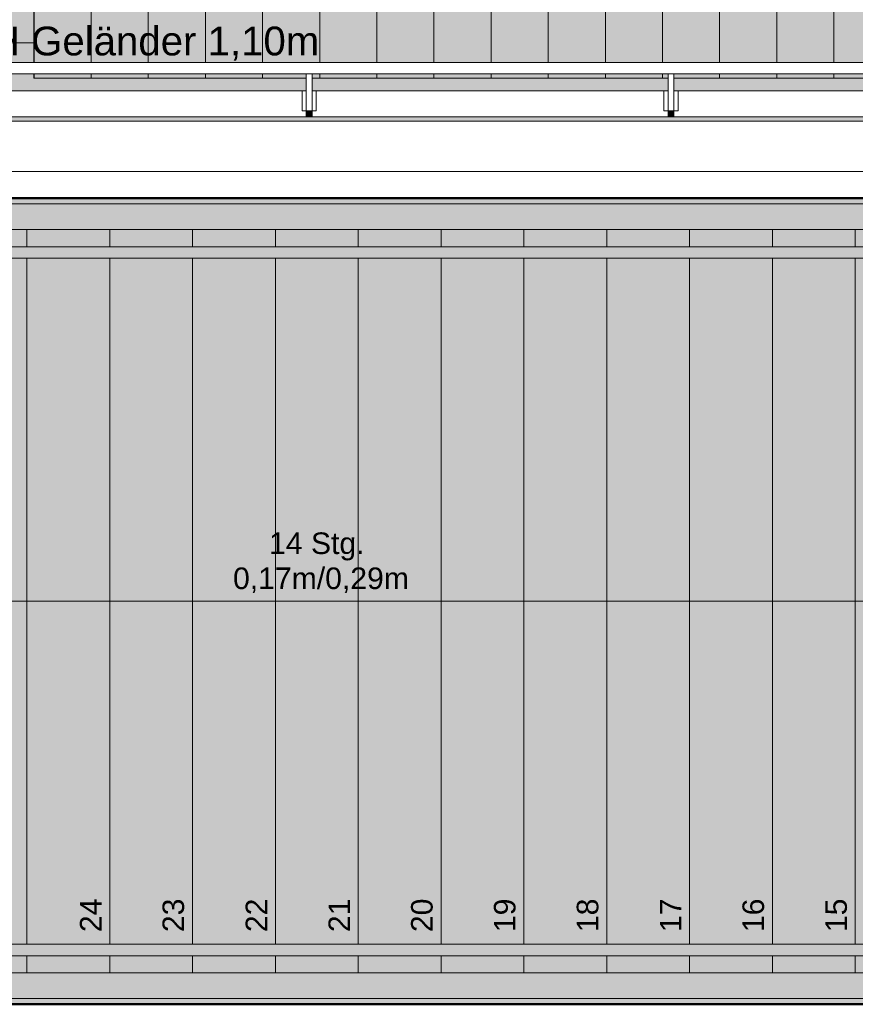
# Model space of a CAD drawing. Header units: metres. Extents: x -180 to 4, y -49 to 6.
# Tile 20 of 256: x -172 to -169.08, y -42.96 to -39.51. Entities that reach past the tile are written whole.
import ezdxf

# ---------------------------------------------------------------- set-up
doc = ezdxf.new("R2010")
doc.units = ezdxf.units.M
doc.header["$LTSCALE"] = 0.05
for name, color, linetype, lineweight, true_color in [('30 -33 Aussenwände- 7 Fassade_ Elemente', 7, 'Continuous', 9, 0x00aacc), ('30 -34 Innenwände- 6 Elemente', 7, 'Continuous', 9, 0xff6633), ('30 -35 Decken- 2.2 Treppen Außen', 7, 'Continuous', 9, 0x009999), ('30 -36 Dächer- 3 Dachbeläge', 7, 'Continuous', 15, 0x9999ff), ('30 -36 Dächer- 4 Dachbekleidungen', 7, 'Continuous', 9, 0xccccff), ('70 -72 Beschriftung- 1 Beschriftung allgemein', 7, 'Continuous', 9, 0xff6633), ('70 -75 Raumstempel- 1 Raumstempel', 1, 'Continuous', 50, 0xff0000)]:
    doc.layers.add(name, color=color, linetype=linetype, lineweight=lineweight, true_color=true_color)
doc.layers.add('60- 61 allgemeine Ausstattung- 4 Terrassen', color=7, linetype='Continuous', lineweight=9)
doc.layers.add('Keine', color=7, linetype='Continuous', lineweight=9)
doc.styles.add('Arial', font='arial.ttf')

# ---------------------------------------------------------------- blocks, each defined once
blk = doc.blocks.new('Gruppe-11565')
at = {"color": 255}
blk.add_wipeout([(-160.641, -39.762), (-173.136, -39.762), (-173.136, -40.247), (-172.846, -40.247), (-172.846, -40.157), (-173.046, -40.157), (-173.046, -39.852), (-160.641, -39.852)], dxfattribs=at).dxf.layer = '30 -34 Innenwände- 6 Elemente'
at = {"layer": '30 -34 Innenwände- 6 Elemente', "flags": 128}
blk.add_lwpolyline([(-160.641, -39.762), (-173.136, -39.762), (-173.136, -40.247), (-172.846, -40.247), (-172.846, -40.157), (-173.046, -40.157), (-173.046, -39.852), (-160.641, -39.852)], close=True, dxfattribs=at)
blk = doc.blocks.new('Gruppe-11566')
at = {"color": 255}
blk.add_wipeout([(-160.641, -39.662), (-173.236, -39.662), (-173.236, -40.347), (-172.846, -40.347), (-172.846, -40.307), (-173.196, -40.307), (-173.196, -39.702), (-160.641, -39.702)], dxfattribs=at).dxf.layer = '30 -34 Innenwände- 6 Elemente'
at = {"layer": '30 -34 Innenwände- 6 Elemente', "flags": 128}
blk.add_lwpolyline([(-160.641, -39.662), (-173.236, -39.662), (-173.236, -40.347), (-172.846, -40.347), (-172.846, -40.307), (-173.196, -40.307), (-173.196, -39.702), (-160.641, -39.702)], close=True, dxfattribs=at)
blk = doc.blocks.new('Gruppe-11567')
at = {"layer": '30 -34 Innenwände- 6 Elemente', "color": 7, "transparency": 33554687}
blk.add_blockref('Gruppe-11565', (0, 0), dxfattribs=at)
blk.add_blockref('Gruppe-11566', (0, 0), dxfattribs=at)
blk = doc.blocks.new('Gruppe-11568')
at = {"layer": '30 -34 Innenwände- 6 Elemente', "color": 7, "transparency": 33554687}
blk.add_blockref('Gruppe-11567', (0, 0), dxfattribs=at)
at = {"layer": '30 -34 Innenwände- 6 Elemente', "color": 0, "flags": 1}
for tag in ['IFC_UUID', 'instanceID']:
    blk.add_attdef(tag, (-173.236, -40.347), '', height=0.00018, dxfattribs=at)
blk = doc.blocks.new('Gruppe-12738')
at = {"color": 255, "lineweight": 5}
blk.add_wipeout([(-169.076, -40.247), (-169.366, -40.247), (-169.366, -42.847), (-169.076, -42.847)], dxfattribs=at).dxf.layer = '30 -35 Decken- 2.2 Treppen Außen'
blk.add_wipeout([(-169.366, -40.247), (-169.656, -40.247), (-169.656, -42.847), (-169.366, -42.847)], dxfattribs=at).dxf.layer = '30 -35 Decken- 2.2 Treppen Außen'
blk.add_wipeout([(-169.656, -40.247), (-169.946, -40.247), (-169.946, -42.847), (-169.656, -42.847)], dxfattribs=at).dxf.layer = '30 -35 Decken- 2.2 Treppen Außen'
blk.add_wipeout([(-169.946, -40.247), (-170.236, -40.247), (-170.236, -42.847), (-169.946, -42.847)], dxfattribs=at).dxf.layer = '30 -35 Decken- 2.2 Treppen Außen'
blk.add_wipeout([(-170.236, -40.247), (-170.526, -40.247), (-170.526, -42.847), (-170.236, -42.847)], dxfattribs=at).dxf.layer = '30 -35 Decken- 2.2 Treppen Außen'
blk.add_wipeout([(-170.526, -40.247), (-170.816, -40.247), (-170.816, -42.847), (-170.526, -42.847)], dxfattribs=at).dxf.layer = '30 -35 Decken- 2.2 Treppen Außen'
blk.add_wipeout([(-170.816, -40.247), (-171.106, -40.247), (-171.106, -42.847), (-170.816, -42.847)], dxfattribs=at).dxf.layer = '30 -35 Decken- 2.2 Treppen Außen'
blk.add_wipeout([(-171.106, -40.247), (-171.396, -40.247), (-171.396, -42.847), (-171.106, -42.847)], dxfattribs=at).dxf.layer = '30 -35 Decken- 2.2 Treppen Außen'
blk.add_wipeout([(-171.396, -40.247), (-171.686, -40.247), (-171.686, -42.847), (-171.396, -42.847)], dxfattribs=at).dxf.layer = '30 -35 Decken- 2.2 Treppen Außen'
blk.add_wipeout([(-171.686, -40.247), (-171.976, -40.247), (-171.976, -42.847), (-171.686, -42.847)], dxfattribs=at).dxf.layer = '30 -35 Decken- 2.2 Treppen Außen'
blk.add_wipeout([(-171.976, -40.247), (-172.266, -40.247), (-172.266, -42.847), (-171.976, -42.847)], dxfattribs=at).dxf.layer = '30 -35 Decken- 2.2 Treppen Außen'
blk.add_wipeout([(-172.266, -40.247), (-172.556, -40.247), (-172.556, -42.847), (-172.266, -42.847)], dxfattribs=at).dxf.layer = '30 -35 Decken- 2.2 Treppen Außen'
blk.add_wipeout([(-172.556, -40.247), (-172.846, -40.247), (-172.846, -42.847), (-172.556, -42.847)], dxfattribs=at).dxf.layer = '30 -35 Decken- 2.2 Treppen Außen'
blk = doc.blocks.new('Gruppe-12741')
at = {"layer": '30 -35 Decken- 2.2 Treppen Außen'}
for p, q in [((-172.846, -40.137), (-172.846, -42.957)), ((-172.556, -40.247), (-172.556, -42.847)), ((-172.266, -40.247), (-172.266, -42.847)), ((-171.976, -40.247), (-171.976, -42.847)), ((-171.686, -40.247), (-171.686, -42.847)), ((-171.396, -40.247), (-171.396, -42.847)), ((-171.106, -40.247), (-171.106, -42.847)), ((-170.816, -40.247), (-170.816, -42.847)), ((-170.526, -40.247), (-170.526, -42.847)), ((-170.236, -40.247), (-170.236, -42.847)), ((-169.946, -40.247), (-169.946, -42.847)), ((-169.656, -40.247), (-169.656, -42.847)), ((-169.366, -40.247), (-169.366, -42.847)), ((-169.076, -40.247), (-169.076, -42.847))]:
    blk.add_line(p, q, dxfattribs=at)
at = {"layer": '30 -35 Decken- 2.2 Treppen Außen', "flags": 128}
for points in [[(-172.556, -40.247), (-172.846, -40.247)], [(-172.266, -40.247), (-172.556, -40.247)], [(-171.976, -40.247), (-172.266, -40.247)], [(-171.686, -40.247), (-171.976, -40.247)], [(-171.396, -40.247), (-171.686, -40.247)], [(-171.106, -40.247), (-171.396, -40.247)], [(-170.816, -40.247), (-171.106, -40.247)], [(-170.526, -40.247), (-170.816, -40.247)], [(-170.236, -40.247), (-170.526, -40.247)], [(-169.946, -40.247), (-170.236, -40.247)], [(-169.656, -40.247), (-169.946, -40.247)], [(-169.366, -40.247), (-169.656, -40.247)], [(-169.076, -40.247), (-169.366, -40.247)], [(-172.556, -42.847), (-172.846, -42.847)], [(-172.266, -42.847), (-172.556, -42.847)], [(-171.976, -42.847), (-172.266, -42.847)], [(-171.686, -42.847), (-171.976, -42.847)], [(-171.396, -42.847), (-171.686, -42.847)], [(-171.106, -42.847), (-171.396, -42.847)], [(-170.816, -42.847), (-171.106, -42.847)], [(-170.526, -42.847), (-170.816, -42.847)], [(-170.236, -42.847), (-170.526, -42.847)], [(-169.946, -42.847), (-170.236, -42.847)], [(-169.656, -42.847), (-169.946, -42.847)], [(-169.366, -42.847), (-169.656, -42.847)], [(-169.076, -42.847), (-169.366, -42.847)]]:
    blk.add_lwpolyline(points, dxfattribs=at)
blk = doc.blocks.new('Gruppe-12742')
at = {"layer": '30 -35 Decken- 2.2 Treppen Außen', "flags": 128}
blk.add_lwpolyline([(-163.806, -41.547), (-172.846, -41.547)], dxfattribs=at)
blk = doc.blocks.new('Gruppe-12743')
at = {"color": 255}
for points in [[(-172.846, -40.247), (-163.806, -40.247), (-163.806, -40.137), (-172.846, -40.137)], [(-172.846, -42.957), (-163.806, -42.957), (-163.806, -42.847), (-172.846, -42.847)]]:
    blk.add_wipeout(points, dxfattribs=at).dxf.layer = '30 -35 Decken- 2.2 Treppen Außen'
at = {"layer": '30 -35 Decken- 2.2 Treppen Außen', "flags": 128}
for points in [[(-172.846, -40.247), (-163.806, -40.247), (-163.806, -40.137), (-172.846, -40.137)], [(-172.846, -42.957), (-163.806, -42.957), (-163.806, -42.847), (-172.846, -42.847)]]:
    blk.add_lwpolyline(points, close=True, dxfattribs=at)
blk = doc.blocks.new('Gruppe-12744')
at = {"color": 255}
blk.add_wipeout([(-163.806, -42.747), (-172.846, -42.747), (-172.846, -42.787), (-163.806, -42.787)], dxfattribs=at).dxf.layer = '30 -35 Decken- 2.2 Treppen Außen'
at = {"layer": '30 -35 Decken- 2.2 Treppen Außen', "flags": 128}
blk.add_lwpolyline([(-163.806, -42.747), (-172.846, -42.747), (-172.846, -42.787), (-163.806, -42.787)], close=True, dxfattribs=at)
blk = doc.blocks.new('Gruppe-12745')
at = {"color": 255}
blk.add_wipeout([(-163.806, -42.847), (-172.846, -42.847), (-172.846, -42.937), (-163.806, -42.937)], dxfattribs=at).dxf.layer = '30 -35 Decken- 2.2 Treppen Außen'
at = {"layer": '30 -35 Decken- 2.2 Treppen Außen', "flags": 128}
blk.add_lwpolyline([(-163.806, -42.847), (-172.846, -42.847), (-172.846, -42.937), (-163.806, -42.937)], close=True, dxfattribs=at)
blk = doc.blocks.new('Gruppe-12746')
at = {"color": 255}
blk.add_wipeout([(-163.806, -40.347), (-172.846, -40.347), (-172.846, -40.307), (-163.806, -40.307)], dxfattribs=at).dxf.layer = '30 -35 Decken- 2.2 Treppen Außen'
at = {"layer": '30 -35 Decken- 2.2 Treppen Außen', "flags": 128}
blk.add_lwpolyline([(-163.806, -40.347), (-172.846, -40.347), (-172.846, -40.307), (-163.806, -40.307)], close=True, dxfattribs=at)
blk = doc.blocks.new('Gruppe-12747')
at = {"color": 255}
blk.add_wipeout([(-163.806, -40.247), (-172.846, -40.247), (-172.846, -40.157), (-163.806, -40.157)], dxfattribs=at).dxf.layer = '30 -35 Decken- 2.2 Treppen Außen'
at = {"layer": '30 -35 Decken- 2.2 Treppen Außen', "flags": 128}
blk.add_lwpolyline([(-163.806, -40.247), (-172.846, -40.247), (-172.846, -40.157), (-163.806, -40.157)], close=True, dxfattribs=at)
blk = doc.blocks.new('Gruppe-12749')
at = {"layer": '30 -35 Decken- 2.2 Treppen Außen', "insert": (-170.961, -41.5185), "char_height": 0.075516, "attachment_point": 8, "rotation": 0.001, "line_spacing_factor": 0.973705, "style": 'Arial'}
blk.add_mtext('14 Stg.\\P 0,17m/0,29m', dxfattribs=at)
blk = doc.blocks.new('Gruppe-12750')
at = {"layer": '30 -35 Decken- 2.2 Treppen Außen', "char_height": 0.07552, "attachment_point": 9, "rotation": 90.001, "line_spacing_factor": 0.973705, "style": 'Arial'}
for s, insert in [('24', (-171.7145, -42.5872)), ('23', (-171.4245, -42.5872)), ('22', (-171.1345, -42.5872)), ('21', (-170.8445, -42.5872)), ('20', (-170.5545, -42.5872)), ('19', (-170.2645, -42.5872)), ('18', (-169.9745, -42.5872)), ('17', (-169.6845, -42.5872)), ('16', (-169.3945, -42.5872)), ('15', (-169.1045, -42.5872))]:
    blk.add_mtext(s, dxfattribs=dict(at, insert=insert))
blk = doc.blocks.new('Gruppe-12751')
at = {"layer": '30 -35 Decken- 2.2 Treppen Außen'}
blk.add_blockref('Gruppe-12738', (0, 0), dxfattribs=at)
for name in ['Gruppe-12741', 'Gruppe-12742']:
    blk.add_blockref(name, (0, 0), dxfattribs=at)
blk.add_blockref('Gruppe-12743', (0, 0), dxfattribs=at)
for name in ['Gruppe-12747', 'Gruppe-12746', 'Gruppe-12749', 'Gruppe-12750', 'Gruppe-12744', 'Gruppe-12745']:
    blk.add_blockref(name, (0, 0), dxfattribs=at)
blk = doc.blocks.new('Gruppe-12752')
at = {"layer": '30 -35 Decken- 2.2 Treppen Außen', "color": 7, "transparency": 33554687}
blk.add_blockref('Gruppe-12751', (0, 0), dxfattribs=at)
blk = doc.blocks.new('Gruppe-12753')
at = {"layer": '30 -35 Decken- 2.2 Treppen Außen', "color": 7, "transparency": 33554687}
blk.add_blockref('Gruppe-12752', (0, 0), dxfattribs=at)
at = {"layer": '30 -35 Decken- 2.2 Treppen Außen', "color": 0, "flags": 1}
for tag in ['IFC_UUID', 'instanceID']:
    blk.add_attdef(tag, (-172.9927, -42.957), '', height=0.00018, dxfattribs=at)
blk = doc.blocks.new('_01-OG1_Tragwerk (2D)')
at = {"layer": '30 -34 Innenwände- 6 Elemente'}
blk.add_blockref('Gruppe-11568', (0, 0), dxfattribs=at)
at = {"layer": '30 -35 Decken- 2.2 Treppen Außen', "transparency": 33554687}
blk.add_blockref('Gruppe-12753', (0, 0), dxfattribs=at)
blk = doc.blocks.new('Gruppe-14994')
at = {"layer": '70 -72 Beschriftung- 1 Beschriftung allgemein', "insert": (-172.2969, -39.5368), "char_height": 0.100689, "attachment_point": 1, "line_spacing_factor": 0.970891, "style": 'Arial'}
blk.add_mtext('BRH Geländer 1,10m', dxfattribs=at)
blk = doc.blocks.new('Gruppe-15062')
at = {"color": 255}
blk.add_wipeout([(-170.9777, -39.762), (-170.9777, -39.832), (-170.9977, -39.832), (-170.9977, -39.762)], dxfattribs=at).dxf.layer = '30 -36 Dächer- 4 Dachbekleidungen'
at = {"layer": '30 -36 Dächer- 3 Dachbeläge', "linetype": 'Continuous', "lineweight": 0, "transparency": 33554687}
blk.add_hatch(color=254, dxfattribs=at).paths.add_polyline_path([(-170.9777, -39.852), (-170.9777, -39.832), (-170.9977, -39.832), (-170.9977, -39.852)])
at = {"layer": '30 -36 Dächer- 3 Dachbeläge', "color": 254, "linetype": 'Continuous', "lineweight": 9, "true_color": 0xccccff, "transparency": 33554687, "flags": 128}
blk.add_lwpolyline([(-170.9777, -39.852), (-170.9777, -39.832), (-170.9977, -39.832), (-170.9977, -39.852)], dxfattribs=at)
at = {"layer": '30 -36 Dächer- 4 Dachbekleidungen', "flags": 128}
for points in [[(-171.0127, -39.762), (-171.0127, -39.832), (-170.9977, -39.832)], [(-170.9777, -39.762), (-170.9777, -39.832), (-170.9977, -39.832), (-170.9977, -39.762)], [(-170.9627, -39.762), (-170.9627, -39.832), (-170.9777, -39.832)]]:
    blk.add_lwpolyline(points, dxfattribs=at)
at = {"color": 255}
blk.add_wipeout([(-170.9777, -39.762), (-170.9777, -39.702), (-170.9977, -39.702), (-170.9977, -39.762)], dxfattribs=at).dxf.layer = '30 -36 Dächer- 4 Dachbekleidungen'
at = {"layer": '30 -36 Dächer- 4 Dachbekleidungen', "flags": 128}
blk.add_lwpolyline([(-170.9777, -39.762), (-170.9777, -39.702), (-170.9977, -39.702), (-170.9977, -39.762)], dxfattribs=at)
blk = doc.blocks.new('Gruppe-15063')
at = {"color": 255}
blk.add_wipeout([(-169.711, -39.762), (-169.711, -39.832), (-169.731, -39.832), (-169.731, -39.762)], dxfattribs=at).dxf.layer = '30 -36 Dächer- 4 Dachbekleidungen'
at = {"layer": '30 -36 Dächer- 3 Dachbeläge', "linetype": 'Continuous', "lineweight": 0, "transparency": 33554687}
blk.add_hatch(color=254, dxfattribs=at).paths.add_polyline_path([(-169.711, -39.852), (-169.711, -39.832), (-169.731, -39.832), (-169.731, -39.852)])
at = {"layer": '30 -36 Dächer- 3 Dachbeläge', "color": 254, "linetype": 'Continuous', "lineweight": 9, "true_color": 0xccccff, "transparency": 33554687, "flags": 128}
blk.add_lwpolyline([(-169.711, -39.852), (-169.711, -39.832), (-169.731, -39.832), (-169.731, -39.852)], dxfattribs=at)
at = {"layer": '30 -36 Dächer- 4 Dachbekleidungen', "flags": 128}
for points in [[(-169.746, -39.762), (-169.746, -39.832), (-169.731, -39.832)], [(-169.711, -39.762), (-169.711, -39.832), (-169.731, -39.832), (-169.731, -39.762)], [(-169.696, -39.762), (-169.696, -39.832), (-169.711, -39.832)]]:
    blk.add_lwpolyline(points, dxfattribs=at)
at = {"color": 255}
blk.add_wipeout([(-169.711, -39.762), (-169.711, -39.702), (-169.731, -39.702), (-169.731, -39.762)], dxfattribs=at).dxf.layer = '30 -36 Dächer- 4 Dachbekleidungen'
at = {"layer": '30 -36 Dächer- 4 Dachbekleidungen', "flags": 128}
blk.add_lwpolyline([(-169.711, -39.762), (-169.711, -39.702), (-169.731, -39.702), (-169.731, -39.762)], dxfattribs=at)
blk = doc.blocks.new('Gruppe-15083')
at = {"layer": '60- 61 allgemeine Ausstattung- 4 Terrassen', "linetype": 'Continuous', "lineweight": 9, "transparency": 33554534}
h = blk.add_hatch(dxfattribs=at)
h.set_pattern_fill('Platte 60_60 SRF-1', style=0, pattern_type=2)
h.set_pattern_definition([(90, (-171.951, -31.79404), (-0.6, 7e-17), []), (0, (-171.951, -31.79404), (0, 0.6), [])])
h.paths.add_polyline_path([(-163.6783, -31.794), (-175.661, -31.794), (-175.661, -39.717), (-171.951, -39.717), (-171.951, -33.594), (-163.6783, -33.594)])
at = {"layer": '60- 61 allgemeine Ausstattung- 4 Terrassen', "linetype": 'Continuous', "lineweight": 9, "transparency": 33554495}
h = blk.add_hatch(dxfattribs=at)
h.set_pattern_fill('Dämmstoff v 2mm SRF-1', style=0, pattern_type=2)
h.set_pattern_definition([(90, (-171.951, -33.59404), (0.2, 0), [])])
h.paths.add_polyline_path([(-171.951, -39.407), (-171.951, -39.717), (-160.818, -39.717), (-160.818, -39.407), (-163.6783, -39.407), (-163.6783, -39.407)])
at = {"layer": '60- 61 allgemeine Ausstattung- 4 Terrassen', "color": 252, "linetype": 'Continuous', "lineweight": 9, "true_color": 0x888888, "transparency": 33554687, "flags": 128}
blk.add_lwpolyline([(-171.951, -39.407), (-171.951, -39.717), (-160.818, -39.717), (-160.818, -39.407), (-163.6783, -39.407), (-163.6783, -39.407)], close=True, dxfattribs=at)
at = {"color": 255, "linetype": 'Continuous', "lineweight": 9, "transparency": 33554687}
blk.add_wipeout([(-173.026, -39.867), (-167.891, -39.867), (-167.891, -40.044), (-173.026, -40.044)], dxfattribs=at).dxf.layer = '30 -33 Aussenwände- 7 Fassade_ Elemente'
at = {"layer": '30 -36 Dächer- 3 Dachbeläge', "linetype": 'Continuous', "lineweight": 0}
blk.add_hatch(color=254, dxfattribs=at).paths.add_polyline_path([(-173.196, -39.702), (-160.641, -39.702), (-160.641, -39.867), (-173.196, -39.867)])
at = {"layer": '30 -33 Aussenwände- 7 Fassade_ Elemente', "color": 7, "linetype": 'Continuous', "lineweight": 9, "transparency": 33554687, "flags": 128}
blk.add_lwpolyline([(-173.026, -39.867), (-167.891, -39.867), (-167.891, -40.044), (-173.026, -40.044)], close=True, dxfattribs=at)
at = {"layer": '30 -36 Dächer- 3 Dachbeläge', "flags": 128}
blk.add_lwpolyline([(-173.196, -39.702), (-160.641, -39.702), (-160.641, -39.867), (-173.196, -39.867)], close=True, dxfattribs=at)
at = {"color": 255}
blk.add_wipeout([(-173.236, -40.347), (-172.846, -40.347), (-172.846, -40.307), (-173.196, -40.307), (-173.196, -39.702), (-160.641, -39.702), (-160.641, -39.662), (-173.236, -39.662)], dxfattribs=at).dxf.layer = '30 -36 Dächer- 4 Dachbekleidungen'
at = {"layer": '30 -36 Dächer- 4 Dachbekleidungen', "flags": 128}
blk.add_lwpolyline([(-173.236, -40.347), (-172.846, -40.347), (-172.846, -40.307), (-173.196, -40.307), (-173.196, -39.702), (-160.641, -39.702), (-160.641, -39.662), (-173.236, -39.662)], close=True, dxfattribs=at)
at = {"layer": '70 -72 Beschriftung- 1 Beschriftung allgemein', "color": 7}
blk.add_blockref('Gruppe-14994', (0, 0), dxfattribs=at)
at = {"color": 255}
blk.add_wipeout([(-173.136, -40.247), (-172.846, -40.247), (-172.846, -40.157), (-173.046, -40.157), (-173.046, -39.852), (-160.641, -39.852), (-160.641, -39.762), (-173.136, -39.762)], dxfattribs=at).dxf.layer = '30 -36 Dächer- 4 Dachbekleidungen'
at = {"layer": '30 -36 Dächer- 4 Dachbekleidungen', "flags": 128}
blk.add_lwpolyline([(-173.136, -40.247), (-172.846, -40.247), (-172.846, -40.157), (-173.046, -40.157), (-173.046, -39.852), (-160.641, -39.852), (-160.641, -39.762), (-173.136, -39.762)], close=True, dxfattribs=at)
at = {"layer": '70 -72 Beschriftung- 1 Beschriftung allgemein', "color": 7}
for name in ['Gruppe-15062', 'Gruppe-15063']:
    blk.add_blockref(name, (0, 0), dxfattribs=at)
blk = doc.blocks.new('_OG1_2D (2D)')
at = {"layer": '70 -75 Raumstempel- 1 Raumstempel', "linetype": 'Continuous', "lineweight": 0, "true_color": 0xff0000}
for points in [[(-175.81099996, -31.58704198), (-175.81099996, -42.95704198), (-172.81099996, -42.95704198), (-172.81099996, -40.13704198), (-173.31099996, -40.13704198), (-173.31099996, -39.83704198), (-160.61099996, -39.83704198), (-160.61099996, -39.40704198), (-160.81799996, -39.40704198), (-160.81799996, -31.79404198), (-175.38099996, -31.79404198), (-175.38099996, -31.58704198)], [(-163.77099996, -42.95704198), (-172.81099996, -42.95704198), (-172.81099996, -40.13704198), (-163.77099996, -40.13704198)]]:
    blk.add_hatch(color=1, dxfattribs=at).paths.add_polyline_path(points)
at = {"layer": '30 -33 Aussenwände- 7 Fassade_ Elemente', "flags": 128}
blk.add_lwpolyline([(-160.61099996, -39.83704198), (-173.02599996, -39.83704198), (-173.02599996, -40.13704198), (-172.84599996, -40.13704198), (-172.84599996, -42.95704198), (-175.84599996, -42.95704198), (-175.84599996, -39.86704198), (-175.84099996, -39.86704198), (-175.84099996, -31.57890856)], dxfattribs=at)
at = {"layer": '70 -75 Raumstempel- 1 Raumstempel', "flags": 128}
for points in [[(-175.81099996, -31.58704198), (-175.81099996, -42.95704198), (-172.81099996, -42.95704198), (-172.81099996, -40.13704198), (-173.31099996, -40.13704198), (-173.31099996, -39.83704198), (-160.61099996, -39.83704198), (-160.61099996, -39.40704198), (-160.81799996, -39.40704198), (-160.81799996, -31.79404198), (-175.38099996, -31.79404198), (-175.38099996, -31.58704198)], [(-163.77099996, -42.95704198), (-172.81099996, -42.95704198), (-172.81099996, -40.13704198), (-163.77099996, -40.13704198)]]:
    blk.add_lwpolyline(points, close=True, dxfattribs=at)
at = {"layer": 'Keine', "color": 7}
blk.add_blockref('Gruppe-15083', (0, 0), dxfattribs=at)

msp = doc.modelspace()

# ---------------------------------------------------------------- block references
at = {"layer": 'Keine', "color": 1}
msp.add_blockref('_01-OG1_Tragwerk (2D)', (0, 0), dxfattribs=at)

# ---------------------------------------------------------------- next in the draw order: block references
msp.add_blockref('_OG1_2D (2D)', (0, 0), dxfattribs=at)

doc.saveas('drawing.dxf')
